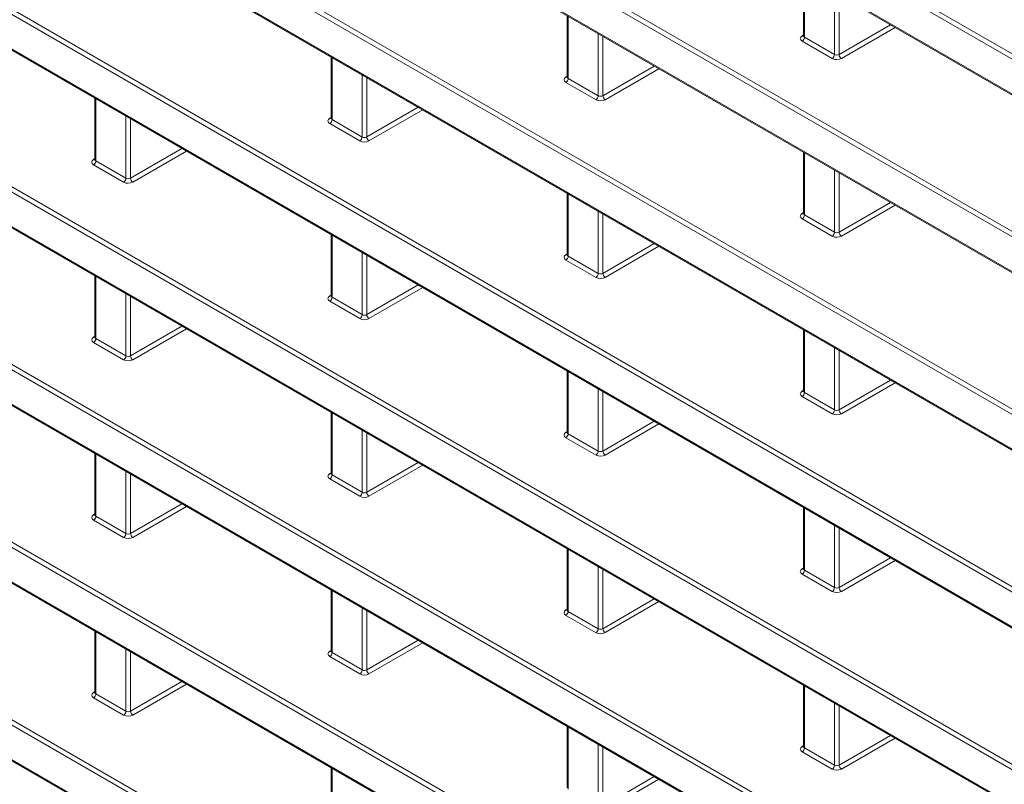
# Model space of a CAD drawing. Header units: millimetres. Extents: x 0 to 1118, y 0 to 864.
# Tile 40 of 126: x 192 to 207, y 114 to 125. Entities that reach past the tile are written whole.
import ezdxf

# ---------------------------------------------------------------- set-up
doc = ezdxf.new("R2010")
doc.units = ezdxf.units.MM

msp = doc.modelspace()

# ---------------------------------------------------------------- linework, layer by layer
at = {"color": 9, "linetype": 'Continuous', "lineweight": 0}
for p, q in [((220.0739, 117.5711), (184.5255, 138.0928)), ((184.5602, 138.1536), (220.1086, 117.632)), ((184.5255, 137.5606), (220.0739, 117.0389)), ((220.0739, 114.847), (184.5255, 135.3687)), ((184.5602, 135.4296), (220.1086, 114.9079)), ((184.5255, 134.8365), (220.0739, 114.3149)), ((220.0739, 112.123), (184.5255, 132.6446)), ((184.5602, 132.7055), (220.1086, 112.1838)), ((184.5255, 132.1124), (220.0739, 111.5908)), ((220.0739, 109.3989), (184.5255, 129.9205)), ((184.5602, 129.9814), (220.1086, 109.4598)), ((184.5255, 129.3884), (220.0739, 108.8667)), ((184.5602, 127.2573), (220.1086, 106.7357)), ((220.0739, 106.6748), (184.5255, 127.1965)), ((184.5255, 126.6643), (220.0739, 106.1427)), ((204.4189, 126.0594), (204.4189, 125.1069)), ((204.8797, 124.8408), (204.8797, 125.7934)), ((204.9498, 125.7529), (204.9498, 124.8419)), ((200.795, 125.4274), (200.795, 124.4748)), ((204.9498, 124.8419), (205.7389, 125.2974)), ((205.8096, 125.2566), (204.9852, 124.7806)), ((201.2558, 124.2088), (201.2558, 125.1614)), ((201.3259, 125.1209), (201.3259, 124.2098)), ((204.3829, 125.1283), (204.4043, 125.1415)), ((204.4189, 125.1069), (204.8797, 124.8408)), ((204.845, 124.7799), (204.3842, 125.046)), ((197.1711, 124.7954), (197.1711, 123.8428)), ((201.3259, 124.2098), (202.115, 124.6654)), ((184.5602, 124.5333), (220.1086, 104.0116)), ((197.6319, 123.5768), (197.6319, 124.5294)), ((197.702, 124.4889), (197.702, 123.5778)), ((200.759, 124.4963), (200.7803, 124.5095)), ((202.1857, 124.6246), (201.3613, 124.1486)), ((220.0739, 103.9508), (184.5255, 124.4724)), ((201.2211, 124.1479), (200.7602, 124.414)), ((200.795, 124.4748), (201.2558, 124.2088)), ((193.5471, 124.1634), (193.5471, 123.2108)), ((197.702, 123.5778), (198.4911, 124.0334)), ((184.5255, 123.9402), (220.0739, 103.4186)), ((194.008, 122.9447), (194.008, 123.8973)), ((197.1351, 123.8643), (197.1564, 123.8774)), ((198.5618, 123.9925), (197.7373, 123.5166)), ((194.0781, 123.8569), (194.0781, 122.9458)), ((197.5972, 123.5159), (197.1363, 123.7819)), ((197.1711, 123.8428), (197.6319, 123.5768)), ((194.0781, 122.9458), (194.8672, 123.4013)), ((194.9379, 123.3605), (194.1134, 122.8846)), ((204.4189, 123.3354), (204.4189, 122.3828)), ((193.5112, 123.2322), (193.5325, 123.2454)), ((193.9732, 122.8839), (193.5124, 123.1499)), ((193.5471, 123.2108), (194.008, 122.9447)), ((204.8797, 122.1167), (204.8797, 123.0693)), ((204.9498, 123.0289), (204.9498, 122.1178)), ((200.795, 122.7034), (200.795, 121.7508)), ((204.9498, 122.1178), (205.7389, 122.5733)), ((205.8096, 122.5325), (204.9852, 122.0566)), ((201.2558, 121.4847), (201.2558, 122.4373)), ((201.3259, 122.3969), (201.3259, 121.4858)), ((204.3829, 122.4042), (204.4043, 122.4174)), ((204.4189, 122.3828), (204.8797, 122.1167)), ((204.845, 122.0559), (204.3842, 122.3219)), ((197.1711, 122.0713), (197.1711, 121.1187)), ((201.3259, 121.4858), (202.115, 121.9413)), ((184.5602, 121.8092), (220.1086, 101.2876)), ((197.6319, 120.8527), (197.6319, 121.8053)), ((197.702, 121.7648), (197.702, 120.8537)), ((200.759, 121.7722), (200.7803, 121.7854)), ((202.1857, 121.9005), (201.3613, 121.4245)), ((220.0739, 101.2267), (184.5255, 121.7483)), ((201.2211, 121.4238), (200.7602, 121.6899)), ((200.795, 121.7508), (201.2558, 121.4847)), ((193.5471, 121.4393), (193.5471, 120.4867)), ((197.702, 120.8537), (198.4911, 121.3093)), ((184.5255, 121.2162), (220.0739, 100.6945)), ((194.008, 120.2207), (194.008, 121.1733)), ((198.5618, 121.2685), (197.7373, 120.7925)), ((194.0781, 121.1328), (194.0781, 120.2217)), ((197.1351, 121.1402), (197.1564, 121.1534)), ((197.5972, 120.7918), (197.1363, 121.0579)), ((197.1711, 121.1187), (197.6319, 120.8527)), ((194.0781, 120.2217), (194.8672, 120.6773)), ((194.9379, 120.6364), (194.1134, 120.1605)), ((204.4189, 120.6113), (204.4189, 119.6587)), ((193.5112, 120.5082), (193.5325, 120.5213)), ((193.9732, 120.1598), (193.5124, 120.4258)), ((193.5471, 120.4867), (194.008, 120.2207)), ((204.8797, 119.3927), (204.8797, 120.3453)), ((204.9498, 120.3048), (204.9498, 119.3937)), ((221.4635, 97.7004), (182.9058, 119.9593)), ((182.9405, 120.0202), (221.4982, 97.7613)), ((200.795, 119.9793), (200.795, 119.0267)), ((204.9498, 119.3937), (205.7389, 119.8493)), ((205.8096, 119.8084), (204.9852, 119.3325)), ((201.2558, 118.7606), (201.2558, 119.7132)), ((201.3259, 119.6728), (201.3259, 118.7617)), ((204.3829, 119.6802), (204.4043, 119.6933)), ((204.4189, 119.6587), (204.8797, 119.3927)), ((204.845, 119.3318), (204.3842, 119.5978)), ((197.1711, 119.3473), (197.1711, 118.3947)), ((201.3259, 118.7617), (202.115, 119.2172)), ((197.6319, 118.1286), (197.6319, 119.0812)), ((197.702, 119.0408), (197.702, 118.1297)), ((200.759, 119.0481), (200.7803, 119.0613)), ((202.1857, 119.1764), (201.3613, 118.7005)), ((201.2211, 118.6998), (200.7602, 118.9658)), ((200.795, 119.0267), (201.2558, 118.7606)), ((183.8768, 118.8666), (221.4635, 97.1682)), ((193.5471, 118.7152), (193.5471, 117.7626)), ((194.008, 117.4966), (194.008, 118.4492)), ((197.702, 118.1297), (198.4911, 118.5852)), ((198.5618, 118.5444), (197.7373, 118.0684)), ((194.0781, 118.4087), (194.0781, 117.4976)), ((197.1351, 118.4161), (197.1564, 118.4293)), ((197.5972, 118.0677), (197.1363, 118.3338)), ((197.1711, 118.3947), (197.6319, 118.1286)), ((194.0781, 117.4976), (194.8672, 117.9532)), ((194.9379, 117.9124), (194.1134, 117.4364)), ((204.4189, 117.8872), (204.4189, 116.9346)), ((193.5112, 117.7841), (193.5325, 117.7973)), ((193.9732, 117.4357), (193.5124, 117.7018)), ((193.5471, 117.7626), (194.008, 117.4966)), ((204.8797, 116.6686), (204.8797, 117.6212)), ((204.9498, 117.5807), (204.9498, 116.6696)), ((200.795, 117.2552), (200.795, 116.3026)), ((204.9498, 116.6696), (205.7389, 117.1252)), ((205.8096, 117.0844), (204.9852, 116.6084)), ((201.2558, 116.0366), (201.2558, 116.9892)), ((201.3259, 116.9487), (201.3259, 116.0376)), ((204.3829, 116.9561), (204.4043, 116.9693)), ((204.4189, 116.9346), (204.8797, 116.6686)), ((204.845, 116.6077), (204.3842, 116.8738)), ((197.1711, 116.6232), (197.1711, 115.6706)), ((201.3259, 116.0376), (202.115, 116.4932)), ((197.6319, 115.4046), (197.6319, 116.3571)), ((200.759, 116.3241), (200.7803, 116.3372)), ((202.1857, 116.4524), (201.3613, 115.9764)), ((197.702, 116.3167), (197.702, 115.4056)), ((201.2211, 115.9757), (200.7602, 116.2417)), ((200.795, 116.3026), (201.2558, 116.0366)), ((193.5471, 115.9912), (193.5471, 115.0386)), ((194.008, 114.7725), (194.008, 115.7251)), ((197.702, 115.4056), (198.4911, 115.8611)), ((198.5618, 115.8203), (197.7373, 115.3444)), ((194.0781, 115.6847), (194.0781, 114.7736)), ((197.1351, 115.692), (197.1564, 115.7052)), ((197.5972, 115.3437), (197.1363, 115.6097)), ((197.1711, 115.6706), (197.6319, 115.4046)), ((194.0781, 114.7736), (194.8672, 115.2291)), ((194.9379, 115.1883), (194.1134, 114.7123)), ((204.4189, 115.1632), (204.4189, 114.2106)), ((193.5112, 115.06), (193.5325, 115.0732)), ((193.9732, 114.7117), (193.5124, 114.9777)), ((193.5471, 115.0386), (194.008, 114.7725)), ((204.8797, 113.9445), (204.8797, 114.8971)), ((204.9498, 114.8567), (204.9498, 113.9456)), ((200.795, 114.5311), (200.795, 113.5785)), ((204.9498, 113.9456), (205.7389, 114.4011)), ((205.8096, 114.3603), (204.9852, 113.8844)), ((201.2558, 113.3125), (201.2558, 114.2651)), ((201.3259, 114.2246), (201.3259, 113.3136)), ((204.3829, 114.232), (204.4043, 114.2452)), ((204.4189, 114.2106), (204.8797, 113.9445)), ((204.845, 113.8837), (204.3842, 114.1497)), ((197.1711, 113.8991), (197.1711, 112.9465)), ((201.3259, 113.3136), (202.115, 113.7691)), ((202.1857, 113.7283), (201.3613, 113.2523))]:
    msp.add_line(p, q, dxfattribs=at)
at = {"color": 7, "linetype": 'Continuous', "lineweight": 15}
for p, q in [((184.5358, 137.5377), (220.0842, 117.016)), ((184.5358, 134.8136), (220.0842, 114.292)), ((184.5358, 132.0896), (220.0842, 111.5679)), ((184.5358, 129.3655), (220.0842, 108.8438)), ((184.5358, 126.6414), (220.0842, 106.1198)), ((204.4043, 126.0679), (204.4043, 125.1277)), ((200.7803, 125.4359), (200.7803, 124.4957)), ((204.4041, 125.1279), (204.4028, 125.1216)), ((197.1564, 124.8039), (197.1564, 123.8636)), ((200.7802, 124.4959), (200.7789, 124.4896)), ((193.5325, 124.1718), (193.5325, 123.2316)), ((184.5358, 123.9173), (220.0842, 103.3957)), ((197.1563, 123.8639), (197.155, 123.8575)), ((204.4043, 123.3438), (204.4043, 122.4036)), ((193.5324, 123.2319), (193.5311, 123.2255)), ((200.7803, 122.7118), (200.7803, 121.7716)), ((204.4041, 122.4039), (204.4028, 122.3975)), ((197.1564, 122.0798), (197.1564, 121.1396)), ((200.7802, 121.7718), (200.7789, 121.7655)), ((193.5325, 121.4478), (193.5325, 120.5075)), ((184.5358, 121.1933), (220.0842, 100.6716)), ((197.1563, 121.1398), (197.155, 121.1335)), ((204.4043, 120.6198), (204.4043, 119.6795)), ((193.5324, 120.5078), (193.5311, 120.5014)), ((200.7803, 119.9877), (200.7803, 119.0475)), ((204.4041, 119.6798), (204.4028, 119.6734)), ((197.1564, 119.3557), (197.1564, 118.4155)), ((200.7802, 119.0478), (200.7789, 119.0414)), ((183.9665, 118.7979), (221.4738, 97.1453)), ((193.5325, 118.7237), (193.5325, 117.7835)), ((197.1563, 118.4157), (197.155, 118.4094)), ((204.4043, 117.8957), (204.4043, 116.9555)), ((193.5324, 117.7837), (193.5311, 117.7774)), ((200.7803, 117.2637), (200.7803, 116.3234)), ((204.4041, 116.9557), (204.4028, 116.9494)), ((197.1564, 116.6316), (197.1564, 115.6914)), ((200.7802, 116.3237), (200.7789, 116.3173)), ((193.5325, 115.9996), (193.5325, 115.0594)), ((197.1563, 115.6917), (197.155, 115.6853)), ((204.4043, 115.1716), (204.4043, 114.2314)), ((193.5324, 115.0596), (193.5311, 115.0533)), ((200.7803, 114.5396), (200.7803, 113.5994)), ((204.4041, 114.2316), (204.4028, 114.2253)), ((197.1564, 113.9076), (197.1564, 112.9673))]:
    msp.add_line(p, q, dxfattribs=at)
at = {"color": 9, "linetype": 'Continuous', "lineweight": 0}
for centre, radius, start, end in [((204.3983, 125.1516), 0.0279, 236.5278, 281.56335), ((204.3419, 125.1104), 0.077, 303.22971, 357.34769), ((204.8028, 124.8444), 0.077, 303.22971, 357.34769), ((205.029, 124.8467), 0.0793, 183.52223, 236.47777), ((200.7744, 124.5196), 0.0279, 236.5278, 281.56335), ((200.718, 124.4784), 0.077, 303.22971, 357.34769), ((201.1789, 124.2124), 0.077, 303.22971, 357.34769), ((201.405, 124.2147), 0.0793, 183.52223, 236.47777), ((197.1505, 123.8875), 0.0279, 236.5278, 281.56335), ((197.0941, 123.8464), 0.077, 303.22971, 357.34769), ((197.5549, 123.5803), 0.077, 303.22971, 357.34769), ((197.7811, 123.5827), 0.0793, 183.52223, 236.47777), ((193.5266, 123.2555), 0.0279, 236.5278, 281.56335), ((193.4702, 123.2143), 0.077, 303.22971, 357.34769), ((193.931, 122.9483), 0.077, 303.22971, 357.34769), ((194.1572, 122.9507), 0.0793, 183.52223, 236.47777), ((204.3983, 122.4275), 0.0279, 236.5278, 281.56335), ((204.3419, 122.3863), 0.077, 303.22971, 357.34769), ((204.8028, 122.1203), 0.077, 303.22971, 357.34769), ((205.029, 122.1227), 0.0793, 183.52223, 236.47777), ((200.7744, 121.7955), 0.0279, 236.5278, 281.56335), ((200.718, 121.7543), 0.077, 303.22971, 357.34769), ((201.1789, 121.4883), 0.077, 303.22971, 357.34769), ((201.405, 121.4906), 0.0793, 183.52223, 236.47777), ((197.1505, 121.1635), 0.0279, 236.5278, 281.56335), ((197.0941, 121.1223), 0.077, 303.22971, 357.34769), ((197.5549, 120.8563), 0.077, 303.22971, 357.34769), ((197.7811, 120.8586), 0.0793, 183.52223, 236.47777), ((193.5266, 120.5314), 0.0279, 236.5278, 281.56335), ((193.4702, 120.4903), 0.077, 303.22971, 357.34769), ((193.931, 120.2242), 0.077, 303.22971, 357.34769), ((194.1572, 120.2266), 0.0793, 183.52223, 236.47777), ((204.3983, 119.7034), 0.0279, 236.5278, 281.56335), ((204.3419, 119.6623), 0.077, 303.22971, 357.34769), ((204.8028, 119.3962), 0.077, 303.22971, 357.34769), ((205.029, 119.3986), 0.0793, 183.52223, 236.47777), ((200.7744, 119.0714), 0.0279, 236.5278, 281.56335), ((200.718, 119.0303), 0.077, 303.22971, 357.34769), ((201.1789, 118.7642), 0.077, 303.22971, 357.34769), ((201.405, 118.7666), 0.0793, 183.52223, 236.47777), ((197.1505, 118.4394), 0.0279, 236.5278, 281.56335), ((197.0941, 118.3982), 0.077, 303.22971, 357.34769), ((197.5549, 118.1322), 0.077, 303.22971, 357.34769), ((197.7811, 118.1345), 0.0793, 183.52223, 236.47777), ((193.5266, 117.8074), 0.0279, 236.5278, 281.56335), ((193.4702, 117.7662), 0.077, 303.22971, 357.34769), ((193.931, 117.5002), 0.077, 303.22971, 357.34769), ((194.1572, 117.5025), 0.0793, 183.52223, 236.47777), ((204.3983, 116.9794), 0.0279, 236.5278, 281.56335), ((204.3419, 116.9382), 0.077, 303.22971, 357.34769), ((204.8028, 116.6722), 0.077, 303.22971, 357.34769), ((205.029, 116.6745), 0.0793, 183.52223, 236.47777), ((200.7744, 116.3473), 0.0279, 236.5278, 281.56335), ((200.718, 116.3062), 0.077, 303.22971, 357.34769), ((201.1789, 116.0401), 0.077, 303.22971, 357.34769), ((201.405, 116.0425), 0.0793, 183.52223, 236.47777), ((197.1505, 115.7153), 0.0279, 236.5278, 281.56335), ((197.0941, 115.6742), 0.077, 303.22971, 357.34769), ((197.5549, 115.4081), 0.077, 303.22971, 357.34769), ((197.7811, 115.4105), 0.0793, 183.52223, 236.47777), ((193.5266, 115.0833), 0.0279, 236.5278, 281.56335), ((193.4702, 115.0421), 0.077, 303.22971, 357.34769), ((193.931, 114.7761), 0.077, 303.22971, 357.34769), ((194.1572, 114.7784), 0.0793, 183.52223, 236.47777), ((204.3983, 114.2553), 0.0279, 236.5278, 281.56335), ((204.3419, 114.2141), 0.077, 303.22971, 357.34769), ((204.8028, 113.9481), 0.077, 303.22971, 357.34769), ((205.029, 113.9504), 0.0793, 183.52223, 236.47777)]:
    msp.add_arc(centre, radius, start, end, dxfattribs=at)
for centre, major_axis, ratio, start_param, end_param in [((204.4549, 125.0882), (0.1, 0.0015), 0.5872749, 2.3646126, 3.9179556), ((204.4543, 125.1287), (0.05, 0.0016), 0.5970671, 3.1228866, 3.9082847), ((204.9157, 124.8222), (0.1, 0.0015), 0.5872749, 3.9179556, 5.4712987), ((204.9151, 124.8627), (0.05, 0.0016), 0.5970671, 3.9082847, 5.4616278), ((200.831, 124.4562), (0.1, 0.0015), 0.5872749, 2.3646126, 3.9179556), ((200.8303, 124.4967), (0.05, 0.0016), 0.5970671, 3.1228866, 3.9082847), ((201.2912, 124.2306), (0.05, 0.0016), 0.5970671, 3.9082847, 5.4616278), ((201.2918, 124.1902), (0.1, 0.0015), 0.5872749, 3.9179556, 5.4712987), ((197.207, 123.8242), (0.1, 0.0015), 0.5872749, 2.3646126, 3.9179556), ((197.2064, 123.8646), (0.05, 0.0016), 0.5970671, 3.1228866, 3.9082847), ((197.6673, 123.5986), (0.05, 0.0016), 0.5970671, 3.9082847, 5.4616278), ((197.6679, 123.5581), (0.1, 0.0015), 0.5872749, 3.9179556, 5.4712987), ((193.5831, 123.1921), (0.1, 0.0015), 0.5872749, 2.3646126, 3.9179556), ((193.5825, 123.2326), (0.05, 0.0016), 0.5970671, 3.1228866, 3.9082847), ((194.044, 122.9261), (0.1, 0.0015), 0.5872749, 3.9179556, 5.4712987), ((194.0433, 122.9666), (0.05, 0.0016), 0.5970671, 3.9082847, 5.4616278), ((204.4549, 122.3642), (0.1, 0.0015), 0.5872749, 2.3646126, 3.9179556), ((204.4543, 122.4046), (0.05, 0.0016), 0.5970671, 3.1228866, 3.9082847), ((204.9151, 122.1386), (0.05, 0.0016), 0.5970671, 3.9082847, 5.4616278), ((204.9157, 122.0981), (0.1, 0.0015), 0.5872749, 3.9179556, 5.4712987), ((200.831, 121.7321), (0.1, 0.0015), 0.5872749, 2.3646126, 3.9179556), ((200.8303, 121.7726), (0.05, 0.0016), 0.5970671, 3.1228866, 3.9082847), ((201.2912, 121.5066), (0.05, 0.0016), 0.5970671, 3.9082847, 5.4616278), ((201.2918, 121.4661), (0.1, 0.0015), 0.5872749, 3.9179556, 5.4712987), ((197.207, 121.1001), (0.1, 0.0015), 0.5872749, 2.3646126, 3.9179556), ((197.2064, 121.1406), (0.05, 0.0016), 0.5970671, 3.1228866, 3.9082847), ((197.6673, 120.8745), (0.05, 0.0016), 0.5970671, 3.9082847, 5.4616278), ((197.6679, 120.8341), (0.1, 0.0015), 0.5872749, 3.9179556, 5.4712987), ((193.5831, 120.4681), (0.1, 0.0015), 0.5872749, 2.3646126, 3.9179556), ((193.5825, 120.5085), (0.05, 0.0016), 0.5970671, 3.1228866, 3.9082847), ((194.044, 120.202), (0.1, 0.0015), 0.5872749, 3.9179556, 5.4712987), ((194.0433, 120.2425), (0.05, 0.0016), 0.5970671, 3.9082847, 5.4616278), ((204.4549, 119.6401), (0.1, 0.0015), 0.5872749, 2.3646126, 3.9179556), ((204.4543, 119.6805), (0.05, 0.0016), 0.5970671, 3.1228866, 3.9082847), ((204.9151, 119.4145), (0.05, 0.0016), 0.5970671, 3.9082847, 5.4616278), ((204.9157, 119.374), (0.1, 0.0015), 0.5872749, 3.9179556, 5.4712987), ((200.831, 119.0081), (0.1, 0.0015), 0.5872749, 2.3646126, 3.9179556), ((200.8303, 119.0485), (0.05, 0.0016), 0.5970671, 3.1228866, 3.9082847), ((201.2912, 118.7825), (0.05, 0.0016), 0.5970671, 3.9082847, 5.4616278), ((201.2918, 118.742), (0.1, 0.0015), 0.5872749, 3.9179556, 5.4712987), ((197.207, 118.376), (0.1, 0.0015), 0.5872749, 2.3646126, 3.9179556), ((197.2064, 118.4165), (0.05, 0.0016), 0.5970671, 3.1228866, 3.9082847), ((197.6679, 118.11), (0.1, 0.0015), 0.5872749, 3.9179556, 5.4712987), ((197.6673, 118.1505), (0.05, 0.0016), 0.5970671, 3.9082847, 5.4616278), ((193.5831, 117.744), (0.1, 0.0015), 0.5872749, 2.3646126, 3.9179556), ((193.5825, 117.7845), (0.05, 0.0016), 0.5970671, 3.1228866, 3.9082847), ((194.044, 117.478), (0.1, 0.0015), 0.5872749, 3.9179556, 5.4712987), ((194.0433, 117.5184), (0.05, 0.0016), 0.5970671, 3.9082847, 5.4616278), ((204.4549, 116.916), (0.1, 0.0015), 0.5872749, 2.3646126, 3.9179556), ((204.4543, 116.9565), (0.05, 0.0016), 0.5970671, 3.1228866, 3.9082847), ((204.9151, 116.6904), (0.05, 0.0016), 0.5970671, 3.9082847, 5.4616278), ((204.9157, 116.65), (0.1, 0.0015), 0.5872749, 3.9179556, 5.4712987), ((200.831, 116.284), (0.1, 0.0015), 0.5872749, 2.3646126, 3.9179556), ((200.8303, 116.3245), (0.05, 0.0016), 0.5970671, 3.1228866, 3.9082847), ((201.2912, 116.0584), (0.05, 0.0016), 0.5970671, 3.9082847, 5.4616278), ((201.2918, 116.0179), (0.1, 0.0015), 0.5872749, 3.9179556, 5.4712987), ((197.207, 115.652), (0.1, 0.0015), 0.5872749, 2.3646126, 3.9179556), ((197.2064, 115.6924), (0.05, 0.0016), 0.5970671, 3.1228866, 3.9082847), ((197.6679, 115.3859), (0.1, 0.0015), 0.5872749, 3.9179556, 5.4712987), ((197.6673, 115.4264), (0.05, 0.0016), 0.5970671, 3.9082847, 5.4616278), ((193.5831, 115.0199), (0.1, 0.0015), 0.5872749, 2.3646126, 3.9179556), ((193.5825, 115.0604), (0.05, 0.0016), 0.5970671, 3.1228866, 3.9082847), ((194.044, 114.7539), (0.1, 0.0015), 0.5872749, 3.9179556, 5.4712987), ((194.0433, 114.7944), (0.05, 0.0016), 0.5970671, 3.9082847, 5.4616278), ((204.4549, 114.1919), (0.1, 0.0015), 0.5872749, 2.3646126, 3.9179556), ((204.4543, 114.2324), (0.05, 0.0016), 0.5970671, 3.1228866, 3.9082847), ((204.9151, 113.9664), (0.05, 0.0016), 0.5970671, 3.9082847, 5.4616278), ((204.9157, 113.9259), (0.1, 0.0015), 0.5872749, 3.9179556, 5.4712987)]:
    msp.add_ellipse(centre, major_axis=major_axis, ratio=ratio, start_param=start_param, end_param=end_param, dxfattribs=at)

doc.saveas('drawing.dxf')
